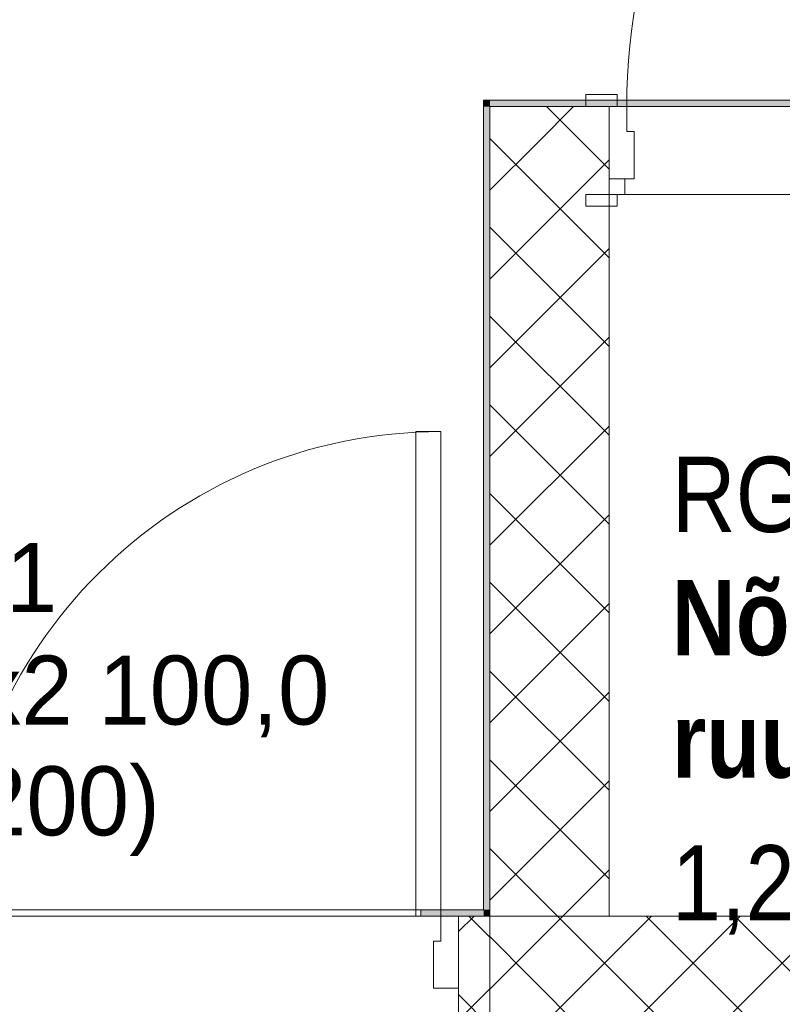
# Model space of a CAD drawing. Header units: millimetres. Extents: x 74467 to 235410, y -65 to 114857.
# Tile 98 of 256: x 94103 to 95319, y 95535 to 97104. Entities that reach past the tile are written whole.
import ezdxf
from ezdxf.enums import TextEntityAlignment as Align

# ---------------------------------------------------------------- set-up
doc = ezdxf.new("R2010")
doc.units = ezdxf.units.MM
doc.header["$MEASUREMENT"] = 0
doc.linetypes.add('Wipeout_Contour', pattern=[1000, 0, -1000])
for name, color, linetype in [('00 Kunstikonkursi LÜ jaoks asendi 2D', 7, 'Continuous'), ('1235 Vahelaed.AR', 7, 'Continuous'), ('1311 Siseseinad.AR', 7, 'Continuous'), ('1326 Seinapinnad.SA', 7, 'Continuous'), ('9350 Netopind.AR', 7, 'Continuous'), ('Ruumi tekst', 7, 'Continuous'), ('Uks', 7, 'Continuous'), ('Ukse tähis', 7, 'Continuous')]:
    doc.layers.add(name, color=color, linetype=linetype)
doc.styles.add('GENERATED_STYLE_2', font='txt', dxfattribs={"width": 0.84})
doc.styles.add('GENERATED_STYLE_4', font='txt', dxfattribs={"width": 0.84})
pattern_1 = [(45, (0, 0), (-70.71068, 70.71068), []), (135, (0, 0), (70.71068, 70.71068), [])]

# ---------------------------------------------------------------- blocks, each defined once
blk = doc.blocks.new('Slab_1_1', base_point=(94852.6, 95485.9))
at = {"color": 254, "linetype": 'Wipeout_Contour', "lineweight": 0, "ltscale": 681979.611642}
blk.add_wipeout([(94852.6, 95485.9), (96832.6, 95485.9), (98742.6, 95485.9), (98742.6, 96965.9), (94852.6, 96965.9)], dxfattribs=at).dxf.layer = '1235 Vahelaed.AR'
at = {"layer": '1235 Vahelaed.AR', "color": 7, "linetype": 'Continuous', "lineweight": 13, "flags": 128}
blk.add_lwpolyline([(94852.6, 95485.9), (94852.6, 96965.9), (98742.6, 96965.9), (98742.6, 95485.9), (96832.6, 95485.9)], close=True, dxfattribs=at)
blk = doc.blocks.new('Slab_24_1', base_point=(93030.2, 94685.9))
at = {"color": 254, "linetype": 'Wipeout_Contour', "lineweight": 0, "ltscale": 1638970.599316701}
blk.add_wipeout([(93142.6, 95485.8), (93030.2, 94685.9), (93142.6, 94685.9), (94852.6, 94685.9), (94852.6, 96965.9), (98742.6, 96965.9), (98742.6, 98575.9), (98742.6, 103085.9), (96832.6, 103085.9), (96832.6, 98575.9), (93142.6, 98575.9), (93142.6, 96965.9)], dxfattribs=at).dxf.layer = '1235 Vahelaed.AR'
at = {"layer": '1235 Vahelaed.AR', "color": 7, "linetype": 'Continuous', "lineweight": 13, "flags": 128}
blk.add_lwpolyline([(93030.2, 94685.9), (93142.6, 95485.8), (93142.6, 96965.9), (93142.6, 98575.9), (96832.6, 98575.9), (96832.6, 103085.9), (98742.6, 103085.9), (98742.6, 98575.9), (98742.6, 96965.9), (94852.6, 96965.9), (94852.6, 94685.9), (93142.6, 94685.9)], close=True, dxfattribs=at)
blk = doc.blocks.new('Trepp_Trepikoda_RG 1-TR3_4_1', base_point=(93252.6, 98575.9))
at = {"layer": '9350 Netopind.AR', "color": 7, "linetype": 'Continuous', "lineweight": 13, "flags": 128}
blk.add_lwpolyline([(93152.6, 95685.9), (94842.6, 95685.9), (94842.6, 96975.9), (98542.7, 96975.9), (98542.8, 103050.9), (98367.5, 103050.9), (98367.5, 103225.9), (96842.6, 103225.9), (96842.6, 98575.9), (94842.6, 98575.9), (93152.6, 98575.9)], close=True, dxfattribs=at)
blk = doc.blocks.new('Nõrkvoolu ruum_RG 133_44_1', base_point=(95042.6, 96443.3))
at = {"layer": '9350 Netopind.AR', "color": 7, "linetype": 'Continuous', "lineweight": 13, "flags": 128}
blk.add_lwpolyline([(96042.6, 95675.9), (96042.6, 96825.9), (95042.6, 96825.9), (95042.6, 95675.9)], close=True, dxfattribs=at)
at = {"layer": 'Ruumi tekst', "color": 7, "lineweight": 13, "char_height": 120, "attachment_point": 1, "style": 'GENERATED_STYLE_4'}
for s, insert in [('\\A1;{\\pql;\\pt0,4600;\\fArial|b0|i0|c0|p34;RG 133\\fArial|b0|i0|c0|p34;\\A1{\\H.66x;\\S^  ;}\\fArial|b0|i0|c0|p34;\\fArial|b0|i0|c0|p34;\\A1{\\H.66x;\\S^  ;}}', (95142.6, 96407.8)), ('\\A1;{\\pql;\\pt0,4600;\\fArial|b0|i0|c0|p34;1,2\\fArial|b0|i0|c0|p34;\\A1{\\H.66x;\\S^  ;}\\fArial|b0|i0|c0|p34; m\\fArial|b0|i0|c0|p34;\\A1{\\H.66x;\\S2^  ;}}', (95142.6, 95823.8))]:
    blk.add_mtext(s, dxfattribs=dict(at, insert=insert))
at = {"layer": 'Ruumi tekst', "color": 7, "lineweight": 13, "insert": (95142.6, 96211.6), "char_height": 120, "width": 800, "attachment_point": 1, "line_spacing_factor": 0.976885, "style": 'GENERATED_STYLE_2'}
blk.add_mtext('\\A1;{\\pql;\\pt0,500;\\fArial|b1|i0|c0|p34;Nõrkvoolu ruum\\fArial|b1|i0|c0|p34;\\A1{\\H.66x;\\S^  ;}\\fArial|b1|i0|c0|p34;\\fArial|b1|i0|c0|p34;\\A1{\\H.66x;\\S^  ;}}', dxfattribs=at)
blk = doc.blocks.new('Opening_34_1')
at = {"layer": '1326 Seinapinnad.SA', "color": 7, "linetype": 'Continuous', "lineweight": 13, "flags": 128}
for points in [[(94742.6, 95685.9), (93152.6, 95685.9)], [(93142.6, 95675.9), (93152.6, 95675.9), (94742.6, 95675.9)]]:
    blk.add_lwpolyline(points, dxfattribs=at)
at = {"layer": '1326 Seinapinnad.SA', "color": 7, "linetype": 'Continuous', "lineweight": 15, "flags": 128}
blk.add_lwpolyline([(94742.6, 95675.9), (94742.6, 95685.9)], dxfattribs=at)
blk = doc.blocks.new('Double Door 24_4')
at = {"layer": 'Uks', "color": 7, "linetype": 'Continuous', "lineweight": 13}
for p, q in [((-772, 772), (-772, 0)), ((-732, 772), (-772, 772)), ((-732, 0), (-732, 772)), ((-800, 0), (-800, -115)), ((-800, 0), (-800, -115)), ((-772, 0), (-732, 0)), ((-800, -115), (-800, -190))]:
    blk.add_line(p, q, dxfattribs=at)
at = {"layer": 'Uks', "color": 7, "linetype": 'Continuous', "lineweight": 15}
for p, q in [((-772, 0), (-800, 0)), ((-800, 0), (-800, -115)), ((-772, -40), (-772, 0)), ((-760, -40), (-772, -40)), ((-760, -115), (-760, -40)), ((-800, -115), (-760, -115))]:
    blk.add_line(p, q, dxfattribs=at)
at = {"layer": 'Uks', "color": 7, "linetype": 'Continuous', "lineweight": 13}
blk.add_arc((-772, 0), 772, 0, 90, dxfattribs=at)
blk = doc.blocks.new('Door Stamp 24')
at = {"layer": 'Ukse tähis', "color": 7, "lineweight": 13, "style": 'GENERATED_STYLE_2'}
for tag, p in [('AC_WIDO_ID', (-460.3, -326.6)), ('AC_TextStyle_4', (-460.3, -506))]:
    blk.add_attdef(tag, text='', height=110, dxfattribs=at).set_placement(p, align=Align.TOP_LEFT)
blk = doc.blocks.new('Wall_67_1', base_point=(93142.6, 95485.9))
at = {"layer": '1311 Siseseinad.AR', "linetype": 'Continuous', "lineweight": 13, "true_color": 0x50504f}
h = blk.add_hatch(dxfattribs=at)
h.set_pattern_fill('Plokk_õõnesbetoon_0001', color=251, style=0, pattern_type=2)
h.set_pattern_definition(pattern_1)
h.paths.add_polyline_path([(96642.6, 95675.9), (94802.6, 95675.9), (94802.6, 95485.9), (96642.6, 95485.9)])
at = {"layer": '1311 Siseseinad.AR', "color": 7, "linetype": 'Continuous', "lineweight": 13}
for p, q in [((94802.6, 95675.9), (94802.6, 95560.9)), ((94802.6, 95560.9), (94802.6, 95485.9))]:
    blk.add_line(p, q, dxfattribs=at)
at = {"layer": '1311 Siseseinad.AR', "color": 7, "linetype": 'Continuous', "lineweight": 15, "flags": 128}
blk.add_lwpolyline([(96642.6, 95675.9), (94802.6, 95675.9)], dxfattribs=at)
at = {"layer": 'Uks', "color": 7, "linetype": 'Continuous', "lineweight": 13, "xscale": -1, "zscale": 1000}
blk.add_blockref('Double Door 24_4', (94002.6, 95675.9), dxfattribs=at)
at = {"layer": 'Ukse tähis', "color": 7, "lineweight": 13}
ref = blk.add_blockref('Door Stamp 24', (94002.6, 95675.9), dxfattribs=at)
ref.add_attrib('AC_TextStyle_4', '1\xa0600,0x2\xa0100,0', dxfattribs={"color": 7, "lineweight": 13, "height": 110, "style": 'GENERATED_STYLE_2'}).set_placement((93541.7, 96091), align=Align.TOP_LEFT)
ref.add_attrib('AC_WIDO_ID', 'SU-162/1', dxfattribs={"color": 7, "lineweight": 13, "height": 110, "style": 'GENERATED_STYLE_2'}).set_placement((93541.7, 96270.4), align=Align.TOP_LEFT)
ref.add_attrib('DUMMY_228', 'EI30 (S200)', dxfattribs={"color": 7, "lineweight": 13, "height": 110, "style": 'GENERATED_STYLE_2'}).set_placement((93541.7, 95914.5), align=Align.TOP_LEFT)
blk = doc.blocks.new('Door 24_10')
at = {"layer": 'Uks', "color": 7, "linetype": 'Continuous', "lineweight": 13}
for p, q in [((432, 0), (432, 944)), ((432, 944), (472, 944)), ((472, 944), (472, 0)), ((-537, 0), (-537, 19)), ((-537, 19), (-487, 19)), ((-487, 19), (-487, 0)), ((487, 19), (537, 19)), ((487, 0), (487, 19)), ((537, 19), (537, 0)), ((-487, 0), (-537, 0)), ((-500, 0), (-537, 0)), ((-500, 0), (-537, 0)), ((-472, 0), (-500, 0)), ((-500, 0), (-500, -115)), ((-500, 0), (-500, -115)), ((-500, 0), (-500, -115)), ((-472, -40), (-472, 0)), ((472, 0), (432, 0)), ((500, 0), (472, 0)), ((472, 0), (472, -40)), ((537, 0), (487, 0)), ((500, -115), (500, 0)), ((500, 0), (500, -115)), ((500, 0), (500, -115)), ((500, 0), (537, 0)), ((500, 0), (537, 0)), ((-460, -40), (-472, -40)), ((-460, -115), (-460, -40)), ((472, -40), (460, -40)), ((460, -40), (460, -115)), ((-500, -140), (-500, -115)), ((-500, -115), (-475, -115)), ((-500, -115), (-460, -115)), ((-500, -115), (-500, -140)), ((-500, -115), (-500, -140)), ((-475, -115), (-475, -140)), ((460, -115), (500, -115)), ((475, -140), (475, -115)), ((475, -115), (500, -115)), ((500, -115), (500, -140)), ((500, -115), (500, -140)), ((500, -115), (500, -140)), ((-537, -159), (-537, -140)), ((-537, -140), (-487, -140)), ((-500, -140), (-537, -140)), ((-500, -140), (-537, -140)), ((-475, -140), (-500, -140)), ((-487, -140), (-487, -159)), ((500, -140), (475, -140)), ((487, -140), (537, -140)), ((487, -159), (487, -140)), ((500, -140), (537, -140)), ((500, -140), (537, -140)), ((537, -140), (537, -159)), ((-487, -159), (-537, -159)), ((537, -159), (487, -159))]:
    blk.add_line(p, q, dxfattribs=at)
blk.add_arc((472, 0), 944, 90, 180, dxfattribs=at)
blk = doc.blocks.new('Wall_82_1', base_point=(94852.6, 96965.9))
at = {"layer": '1311 Siseseinad.AR', "color": 7, "linetype": 'Continuous', "lineweight": 15}
for p, q in [((95042.6, 96965.9), (95005.6, 96965.9)), ((95042.6, 96825.9), (95005.6, 96825.9))]:
    blk.add_line(p, q, dxfattribs=at)
at = {"layer": '1311 Siseseinad.AR', "color": 7, "linetype": 'Continuous', "lineweight": 13}
for p, q in [((95042.6, 96965.9), (95042.6, 96850.9)), ((95042.6, 96850.9), (95042.6, 96825.9))]:
    blk.add_line(p, q, dxfattribs=at)
at = {"layer": '1311 Siseseinad.AR', "color": 7, "linetype": 'Continuous', "lineweight": 15, "flags": 128}
blk.add_lwpolyline([(95042.6, 96965.9), (94852.6, 96965.9)], dxfattribs=at)
at = {"layer": 'Uks', "color": 7, "linetype": 'Continuous', "lineweight": 13, "zscale": 1000}
blk.add_blockref('Door 24_10', (95542.6, 96965.9), dxfattribs=at)
blk = doc.blocks.new('Wall_317_1', base_point=(94852.6, 95675.9))
at = {"layer": '1311 Siseseinad.AR', "linetype": 'Continuous', "lineweight": 13, "true_color": 0x50504f}
h = blk.add_hatch(dxfattribs=at)
h.set_pattern_fill('Plokk_õõnesbetoon_0001', color=251, style=0, pattern_type=2)
h.set_pattern_definition(pattern_1)
h.paths.add_polyline_path([(94852.6, 96965.9), (95042.6, 96825.9), (95042.6, 96965.9)])
h = blk.add_hatch(dxfattribs=at)
h.set_pattern_fill('Plokk_õõnesbetoon_0001', color=251, style=0, pattern_type=2)
h.set_pattern_definition(pattern_1)
h.paths.add_polyline_path([(95042.6, 95675.9), (95042.6, 96825.9), (94852.6, 96965.9), (94852.6, 95675.9)])
at = {"layer": '1311 Siseseinad.AR', "color": 7, "linetype": 'Continuous', "lineweight": 15, "flags": 128}
for points in [[(94852.6, 96965.9), (94852.6, 95675.9)], [(95042.6, 95675.9), (95042.6, 96825.9)]]:
    blk.add_lwpolyline(points, dxfattribs=at)
at = {"layer": '1311 Siseseinad.AR', "color": 7, "linetype": 'Continuous', "lineweight": 13, "flags": 128}
blk.add_lwpolyline([(94852.6, 95675.9), (95042.6, 95675.9)], dxfattribs=at)
blk = doc.blocks.new('Wall_357_1', base_point=(94852.6, 95675.9))
at = {"layer": '1326 Seinapinnad.SA', "linetype": 'Continuous', "lineweight": 0, "true_color": 0xfefefe}
for points in [[(94852.6, 96975.9), (94842.6, 96975.9), (94852.6, 96965.9)], [(94842.6, 96975.9), (94842.6, 96965.9), (94852.6, 96965.9)], [(94842.6, 96965.9), (94842.6, 95685.9), (94852.6, 95685.9), (94852.6, 96965.9)], [(94852.6, 95675.9), (94842.6, 95685.9), (94842.6, 95675.9)], [(94852.6, 95685.9), (94842.6, 95685.9), (94852.6, 95675.9)]]:
    blk.add_hatch(color=7, dxfattribs=at).paths.add_polyline_path(points)
at = {"layer": '1326 Seinapinnad.SA', "color": 7, "linetype": 'Continuous', "lineweight": 15, "flags": 128}
for points in [[(94842.6, 96975.9), (94852.6, 96975.9)], [(94842.6, 96975.9), (94842.6, 95685.9)], [(94852.6, 95675.9), (94852.6, 96965.9)], [(94852.6, 95675.9), (94842.6, 95675.9)]]:
    blk.add_lwpolyline(points, dxfattribs=at)
blk = doc.blocks.new('Wall_358_1', base_point=(94852.6, 96965.9))
at = {"layer": '1326 Seinapinnad.SA', "linetype": 'Continuous', "lineweight": 0, "true_color": 0xfefefe}
blk.add_hatch(color=7, dxfattribs=at).paths.add_polyline_path([(94852.6, 96965.9), (97452.2, 96965.9), (97452.2, 96975.9), (94852.6, 96975.9)])
at = {"layer": '1326 Seinapinnad.SA', "color": 7, "linetype": 'Continuous', "lineweight": 15, "flags": 128}
for points in [[(97452.2, 96975.9), (94852.6, 96975.9)], [(94852.6, 96965.9), (97452.2, 96965.9)]]:
    blk.add_lwpolyline(points, dxfattribs=at)
blk = doc.blocks.new('Wall_360_1', base_point=(94852.6, 95675.9))
at = {"layer": '1326 Seinapinnad.SA', "linetype": 'Continuous', "lineweight": 0, "true_color": 0xfefefe}
blk.add_hatch(color=7, dxfattribs=at).paths.add_polyline_path([(94742.6, 95685.9), (94742.6, 95675.9), (94842.6, 95675.9), (94842.6, 95685.9)])
at = {"layer": '1326 Seinapinnad.SA', "color": 7, "linetype": 'Continuous', "lineweight": 15, "flags": 128}
for points in [[(94842.6, 95685.9), (94742.6, 95685.9)], [(94742.6, 95675.9), (94842.6, 95675.9)]]:
    blk.add_lwpolyline(points, dxfattribs=at)

msp = doc.modelspace()

# ---------------------------------------------------------------- block references
at = {"layer": '1235 Vahelaed.AR', "color": 7, "linetype": 'Continuous', "lineweight": 13}
msp.add_blockref('Slab_1_1', (94852.6, 95485.9), dxfattribs=at)

# ---------------------------------------------------------------- next in the draw order: block references
msp.add_blockref('Slab_24_1', (93030.2, 94685.9), dxfattribs=at)

# ---------------------------------------------------------------- next in the draw order: linework, layer by layer
at = {"layer": '9350 Netopind.AR', "color": 7, "linetype": 'Continuous', "lineweight": 0, "true_color": 0xfaefc5, "flags": 128}
msp.add_lwpolyline([(93152.6, 95685.9), (94842.6, 95685.9), (94842.6, 96975.9), (98542.7, 96975.9), (98542.8, 103050.9), (98367.5, 103050.9), (98367.5, 103225.9), (96842.6, 103225.9), (96842.6, 98575.9), (94842.6, 98575.9), (93152.6, 98575.9)], close=True, dxfattribs=at)

# ---------------------------------------------------------------- next in the draw order: block references
at = {"layer": '9350 Netopind.AR', "color": 7, "linetype": 'Continuous', "lineweight": 13}
msp.add_blockref('Trepp_Trepikoda_RG 1-TR3_4_1', (93252.6, 98575.9), dxfattribs=at)

# ---------------------------------------------------------------- next in the draw order: wipeouts: each hides what was drawn before it
at = {"color": 254, "linetype": 'Wipeout_Contour', "lineweight": 0, "ltscale": 1106957.325690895}
msp.add_wipeout([(86371.6, 105811.4), (85252, 103464.9), (118693.5, 103518.1), (139774.1, 103480.6), (139783.7, 82997), (142852.8, 81554), (142830.8, 105959.2)], dxfattribs=at).dxf.layer = '00 Kunstikonkursi LÜ jaoks asendi 2D'

# ---------------------------------------------------------------- next in the draw order: linework, layer by layer
at = {"layer": '9350 Netopind.AR', "color": 254, "linetype": 'Continuous', "lineweight": 0, "true_color": 0xe5e5e5, "flags": 128}
msp.add_lwpolyline([(96042.6, 95675.9), (96042.6, 96825.9), (95042.6, 96825.9), (95042.6, 95675.9)], close=True, dxfattribs=at)

# ---------------------------------------------------------------- next in the draw order: block references
at = {"layer": '1311 Siseseinad.AR', "color": 7, "lineweight": 15}
for name, p in [('Wall_82_1', (94852.6, 96965.9)), ('Wall_317_1', (94852.6, 95675.9)), ('Wall_67_1', (93142.6, 95485.9))]:
    msp.add_blockref(name, p, dxfattribs=at)
at = {"layer": '1326 Seinapinnad.SA', "color": 7, "lineweight": 15}
for name, p in [('Wall_357_1', (94852.6, 95675.9)), ('Wall_358_1', (94852.6, 96965.9)), ('Wall_360_1', (94852.6, 95675.9))]:
    msp.add_blockref(name, p, dxfattribs=at)
at = {"layer": '1326 Seinapinnad.SA', "color": 7, "linetype": 'Continuous', "lineweight": 13}
msp.add_blockref('Opening_34_1', (0, 0), dxfattribs=at)
at = {"layer": '9350 Netopind.AR', "color": 7, "linetype": 'Continuous', "lineweight": 13}
msp.add_blockref('Nõrkvoolu ruum_RG 133_44_1', (95042.6, 96443.3), dxfattribs=at)

doc.saveas('drawing.dxf')
